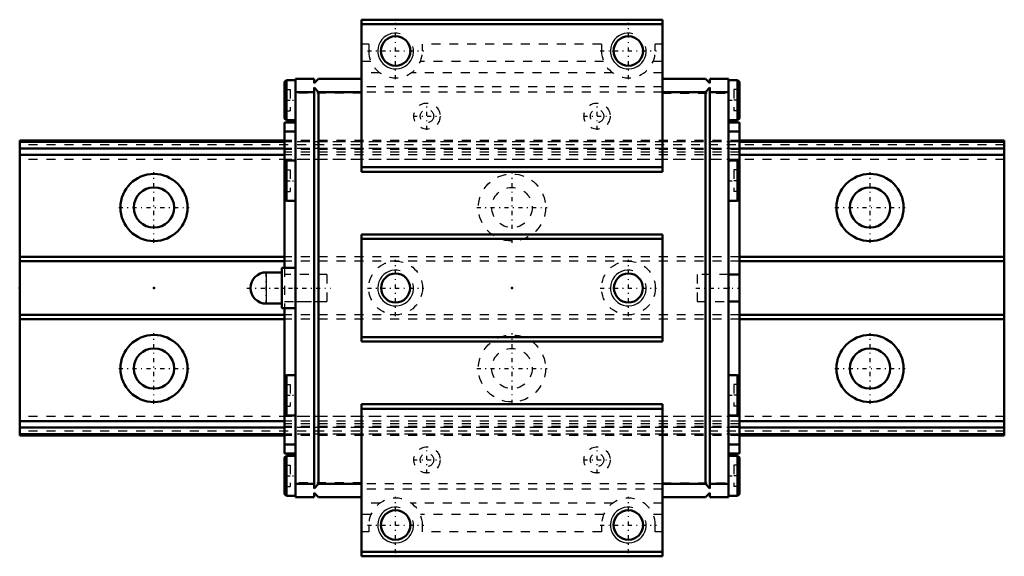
# Model space of a CAD drawing. Header units: millimetres. Extents: x -15 to 95, y -30 to 30.
import ezdxf

# ---------------------------------------------------------------- set-up
doc = ezdxf.new("R2010")
doc.units = ezdxf.units.MM
doc.linetypes.add('Center', pattern=[1.5, 0.45, -0.5, 0.05, -0.5])
doc.linetypes.add('Dashed', pattern=[2, 1, -1])
for name, color, linetype, lineweight in [('2d ConnectionPoints', 7, 'Continuous', 50), ('AM_0', 7, 'Continuous', 50), ('AM_4', 3, 'Continuous', 25), ('AM_5', 3, 'Continuous', 25), ('AM_7', 7, 'Center', 25), ('AM_9', 6, 'Dashed', 25)]:
    doc.layers.add(name, color=color, linetype=linetype, lineweight=lineweight)

# ---------------------------------------------------------------- blocks, each defined once
blk = doc.blocks.new('1_HRW_PB107_grease_nipple_joint_0_in_HRW17CA1UU110LG150PB1072960001_4')
at = {"layer": 'AM_0'}
for p, q in [((14.3, 2.25), (14.3, -2.25)), ((15.8, 2.25), (14.3, 2.25)), ((14.3, 1.75), (12.55, 1.75)), ((12.55, -1.75), (14.3, -1.75)), ((14.3, -2.25), (15.8, -2.25))]:
    blk.add_line(p, q, dxfattribs=at)
blk.add_arc((12.55, 0), 1.75, 90, 270, dxfattribs=at)
at = {"layer": 'AM_4'}
blk.add_line((12.55, 1.75), (12.55, -1.75), dxfattribs=at)
at = {"layer": 'AM_7'}
for p, q in [((12.55, -1.8375), (12.55, 1.8375)), ((10.375, 0), (19.725, 0))]:
    blk.add_line(p, q, dxfattribs=at)
at = {"layer": 'AM_9'}
for p, q in [((19.3, 1.5), (15.8, 1.5)), ((19.3, 1.5), (19.3, -1.5)), ((15.8, -1.5), (19.3, -1.5))]:
    blk.add_line(p, q, dxfattribs=at)
blk = doc.blocks.new('2_HRW17CAUUPB1071_Slide17_60_0_in_HRW17CA1UU110LG150PB1072960001_4')
at = {"layer": 'AM_0'}
for p, q in [((56.8, 30), (23.2, 30)), ((23.2, 30), (23.2, 13)), ((56.8, 30), (56.8, 13)), ((56.8, 29.5), (23.2, 29.5)), ((14.8, 23.25), (14.6, 23.05)), ((14.8, 23.25), (14.8, 18.75)), ((15.8, 23.25), (14.8, 23.25)), ((17.9, 23.4), (15.8, 23.4)), ((15.8, 23.4), (15.8, -23.4)), ((17.9, 23.4), (17.9, 22.9)), ((17.9, 22.9), (18.4, 23.4)), ((23.2, 23.4), (18.4, 23.4)), ((56.8, 23.4), (61.6, 23.4)), ((62.1, 22.9), (61.6, 23.4)), ((62.1, 23.4), (62.1, 22.9)), ((62.1, 23.4), (64.2, 23.4)), ((64.2, -23.4), (64.2, 23.4)), ((65.2, 23.25), (64.2, 23.25)), ((65.4, 23.05), (65.2, 23.25)), ((65.2, 23.25), (65.2, 18.75)), ((14.6, 23.05), (14.6, 18.95)), ((17.9, 22.4), (17.9, -22.4)), ((18.4, 21.9), (17.9, 22.4)), ((61.6, 21.9), (62.1, 22.4)), ((62.1, 22.4), (62.1, -22.4)), ((65.4, 23.05), (65.4, 18.95)), ((17.9, 21.9), (15.8, 21.9)), ((23.2, 21.9), (18.4, 21.9)), ((18.4, -21.9), (18.4, 21.9)), ((56.8, 21.9), (61.6, 21.9)), ((61.6, -21.9), (61.6, 21.9)), ((62.1, 21.9), (64.2, 21.9)), ((14.6, 18.95), (14.8, 18.75)), ((14.8, 18.75), (15.8, 18.75)), ((64.2, 18.75), (65.2, 18.75)), ((65.2, 18.75), (65.4, 18.95)), ((14.6, 18.5), (14.6, 2.25)), ((15.8, 18.5), (14.6, 18.5)), ((64.2, 18.5), (65.4, 18.5)), ((65.4, 18.5), (65.4, -18.5)), ((15.8, 17.5), (14.6, 17.5)), ((64.2, 17.5), (65.4, 17.5)), ((14.8, 14.25), (14.6, 14.05)), ((14.8, 14.25), (14.8, 9.75)), ((15.8, 14.25), (14.8, 14.25)), ((56.8, 13.5), (23.2, 13.5)), ((65.2, 14.25), (64.2, 14.25)), ((65.2, 14.25), (65.2, 9.75)), ((65.4, 14.05), (65.2, 14.25)), ((56.8, 13), (23.2, 13)), ((14.6, 9.95), (14.8, 9.75)), ((65.2, 9.75), (65.4, 9.95)), ((14.8, 9.75), (15.8, 9.75)), ((64.2, 9.75), (65.2, 9.75)), ((23.2, 6), (23.2, -6)), ((56.8, 6), (23.2, 6)), ((56.8, 5.5), (23.2, 5.5)), ((56.8, 6), (56.8, -6)), ((64.2, 1.5), (65.4, 1.5)), ((65.4, -1.5), (64.2, -1.5)), ((14.6, -2.25), (14.6, -18.5)), ((56.8, -5.5), (23.2, -5.5)), ((56.8, -6), (23.2, -6)), ((14.8, -9.75), (14.6, -9.95)), ((15.8, -9.75), (14.8, -9.75)), ((14.8, -9.75), (14.8, -14.25)), ((65.2, -9.75), (64.2, -9.75)), ((65.4, -9.95), (65.2, -9.75)), ((65.2, -9.75), (65.2, -14.25)), ((23.2, -13), (23.2, -30)), ((56.8, -13), (23.2, -13)), ((56.8, -13), (56.8, -30)), ((14.6, -14.05), (14.8, -14.25)), ((14.8, -14.25), (15.8, -14.25)), ((56.8, -13.5), (23.2, -13.5)), ((64.2, -14.25), (65.2, -14.25)), ((65.2, -14.25), (65.4, -14.05)), ((15.8, -17.5), (14.6, -17.5)), ((64.2, -17.5), (65.4, -17.5)), ((15.8, -18.5), (14.6, -18.5)), ((64.2, -18.5), (65.4, -18.5)), ((14.8, -18.75), (14.6, -18.95)), ((14.6, -18.95), (14.6, -23.05)), ((14.8, -18.75), (14.8, -23.25)), ((15.8, -18.75), (14.8, -18.75)), ((65.2, -18.75), (64.2, -18.75)), ((65.2, -18.75), (65.2, -23.25)), ((65.4, -18.95), (65.2, -18.75)), ((65.4, -18.95), (65.4, -23.05)), ((17.9, -21.9), (15.8, -21.9)), ((17.9, -22.4), (18.4, -21.9)), ((23.2, -21.9), (18.4, -21.9)), ((56.8, -21.9), (61.6, -21.9)), ((62.1, -22.4), (61.6, -21.9)), ((62.1, -21.9), (64.2, -21.9)), ((14.6, -23.05), (14.8, -23.25)), ((18.4, -23.4), (17.9, -22.9)), ((17.9, -22.9), (17.9, -23.4)), ((61.6, -23.4), (62.1, -22.9)), ((62.1, -22.9), (62.1, -23.4)), ((65.2, -23.25), (65.4, -23.05)), ((14.8, -23.25), (15.8, -23.25)), ((17.9, -23.4), (15.8, -23.4)), ((23.2, -23.4), (18.4, -23.4)), ((56.8, -23.4), (61.6, -23.4)), ((62.1, -23.4), (64.2, -23.4)), ((64.2, -23.25), (65.2, -23.25)), ((56.8, -29.5), (23.2, -29.5)), ((56.8, -30), (23.2, -30))]:
    blk.add_line(p, q, dxfattribs=at)
for centre, radius in [((27, 26.5), 1.65), ((53, 26.5), 1.65), ((27, 0), 1.62), ((53, 0), 1.62), ((27, -26.5), 1.65), ((53, -26.5), 1.65)]:
    blk.add_circle(centre, radius, dxfattribs=at)
at = {"layer": 'AM_5'}
for centre in [(27, 26.5), (53, 26.5), (27, 0), (53, 0), (27, -26.5), (53, -26.5)]:
    blk.add_arc(centre, 2, 75, 15, dxfattribs=at)
at = {"layer": 'AM_7'}
for p, q in [((27, 23.35), (27, 29.65)), ((53, 23.35), (53, 29.65)), ((23.85, 26.5), (30.15, 26.5)), ((49.85, 26.5), (56.15, 26.5)), ((14.54, 21), (15.86, 21)), ((64.14, 21), (65.46, 21)), ((30.5, 17.69), (30.5, 20.75)), ((49.5, 17.69), (49.5, 20.75)), ((28.97, 19.22), (32.03, 19.22)), ((47.97, 19.22), (51.03, 19.22)), ((14.54, 12), (15.86, 12)), ((64.14, 12), (65.46, 12)), ((27, -3.15), (27, 3.15)), ((53, -3.15), (53, 3.15)), ((23.85, 0), (30.15, 0)), ((49.85, 0), (56.15, 0)), ((60.53, 0), (65.46, 0)), ((14.54, -12), (15.86, -12)), ((64.14, -12), (65.46, -12)), ((30.5, -20.75), (30.5, -17.69)), ((49.5, -20.75), (49.5, -17.69)), ((28.97, -19.22), (32.03, -19.22)), ((47.97, -19.22), (51.03, -19.22)), ((14.54, -21), (15.86, -21)), ((64.14, -21), (65.46, -21)), ((27, -29.65), (27, -23.35)), ((53, -29.65), (53, -23.35)), ((23.85, -26.5), (30.15, -26.5)), ((49.85, -26.5), (56.15, -26.5))]:
    blk.add_line(p, q, dxfattribs=at)
at = {"layer": 'AM_9'}
for p, q in [((24, 27.26), (23.2, 27.26)), ((24, 27.26), (24, 26.5)), ((50, 27.26), (30, 27.26)), ((30, 26.5), (30, 27.26)), ((50, 27.26), (50, 26.5)), ((56.8, 27.26), (56, 27.26)), ((56, 26.5), (56, 27.26)), ((24.24, 25.33), (23.2, 25.33)), ((50.24, 25.33), (29.76, 25.33)), ((56.8, 25.33), (55.76, 25.33)), ((25.28, 24.04), (23.2, 24.04)), ((51.28, 24.04), (28.72, 24.04)), ((56.8, 24.04), (54.72, 24.04)), ((14.6, 22.2), (15.2, 22.2)), ((15.2, 22.2), (15.2, 19.8)), ((56.8, 22.5), (23.2, 22.5)), ((65.4, 22.2), (64.8, 22.2)), ((64.8, 22.2), (64.8, 19.8)), ((14.6, 21), (15.2, 21)), ((23.2, 21.8), (15.8, 21.8)), ((56.8, 21.9), (23.2, 21.9)), ((56.8, 21.8), (64.2, 21.8)), ((65.4, 21), (64.8, 21)), ((14.6, 19.8), (15.2, 19.8)), ((65.4, 19.8), (64.8, 19.8)), ((65.4, 16.5), (14.6, 16.5)), ((65.4, 16.34), (14.6, 16.34)), ((65.4, 16.34), (14.6, 16.34)), ((65.4, 15.61), (14.6, 15.61)), ((65.4, 15.61), (14.6, 15.61)), ((65.4, 15.49), (14.6, 15.49)), ((65.4, 15.19), (14.6, 15.19)), ((65.4, 14.88), (14.6, 14.88)), ((65.4, 14.35), (14.6, 14.35)), ((14.6, 13.2), (15.2, 13.2)), ((15.2, 13.2), (15.2, 10.8)), ((65.4, 13.2), (64.8, 13.2)), ((64.8, 13.2), (64.8, 10.8)), ((14.6, 12), (15.2, 12)), ((65.4, 12), (64.8, 12)), ((14.6, 10.8), (15.2, 10.8)), ((65.4, 10.8), (64.8, 10.8)), ((65.4, 3.5), (14.6, 3.5)), ((65.4, 3), (14.6, 3)), ((14.6, 2.25), (14.6, -2.25)), ((19.3, 1.5), (14.6, 1.5)), ((19.3, 1.5), (19.3, -1.5)), ((60.7, 1.5), (60.7, -1.5)), ((64.2, 1.5), (60.7, 1.5)), ((14.6, -1.5), (19.3, -1.5)), ((60.7, -1.5), (64.2, -1.5)), ((65.4, -3), (14.6, -3)), ((65.4, -3.5), (14.6, -3.5)), ((14.6, -10.8), (15.2, -10.8)), ((15.2, -10.8), (15.2, -13.2)), ((65.4, -10.8), (64.8, -10.8)), ((64.8, -10.8), (64.8, -13.2)), ((14.6, -12), (15.2, -12)), ((65.4, -12), (64.8, -12)), ((14.6, -13.2), (15.2, -13.2)), ((65.4, -13.2), (64.8, -13.2)), ((65.4, -14.35), (14.6, -14.35)), ((65.4, -14.88), (14.6, -14.88)), ((65.4, -15.19), (14.6, -15.19)), ((65.4, -15.49), (14.6, -15.49)), ((65.4, -15.61), (14.6, -15.61)), ((65.4, -15.61), (14.6, -15.61)), ((65.4, -16.34), (14.6, -16.34)), ((65.4, -16.34), (14.6, -16.34)), ((65.4, -16.5), (14.6, -16.5)), ((14.6, -19.8), (15.2, -19.8)), ((15.2, -19.8), (15.2, -22.2)), ((65.4, -19.8), (64.8, -19.8)), ((64.8, -19.8), (64.8, -22.2)), ((14.6, -21), (15.2, -21)), ((23.2, -21.8), (15.8, -21.8)), ((56.8, -21.9), (23.2, -21.9)), ((56.8, -21.8), (64.2, -21.8)), ((65.4, -21), (64.8, -21)), ((14.6, -22.2), (15.2, -22.2)), ((56.8, -22.5), (23.2, -22.5)), ((65.4, -22.2), (64.8, -22.2)), ((25.28, -24.04), (23.2, -24.04)), ((51.28, -24.04), (28.72, -24.04)), ((56.8, -24.04), (54.72, -24.04)), ((24.24, -25.33), (23.2, -25.33)), ((50.24, -25.33), (29.76, -25.33)), ((56.8, -25.33), (55.76, -25.33)), ((24, -27.26), (23.2, -27.26)), ((24, -26.5), (24, -27.26)), ((30, -27.26), (30, -26.5)), ((50, -27.26), (30, -27.26)), ((50, -26.5), (50, -27.26)), ((56, -27.26), (56, -26.5)), ((56.8, -27.26), (56, -27.26))]:
    blk.add_line(p, q, dxfattribs=at)
for centre, radius in [((30.5, 19.22), 1.46), ((30.5, 19.22), 0.75), ((49.5, 19.22), 1.46), ((49.5, 19.22), 0.75), ((27, 0), 3), ((53, 0), 3), ((30.5, -19.22), 1.46), ((30.5, -19.22), 0.75), ((49.5, -19.22), 1.46), ((49.5, -19.22), 0.75)]:
    blk.add_circle(centre, radius, dxfattribs=at)
for centre, start, end in [((27, 26.5), 180, 0), ((53, 26.5), 180, 0), ((27, -26.5), 0, 180), ((53, -26.5), 0, 180)]:
    blk.add_arc(centre, 3, start, end, dxfattribs=at)
blk = doc.blocks.new('3_HRW17CA11015_Track_0_in_HRW17CA1UU110LG150PB1072960001_4')
at = {"layer": 'AM_0'}
for p, q in [((14.6, 16.5), (-15, 16.5)), ((-15, 16.5), (-15, -16.5)), ((14.6, 16.34), (-15, 16.34)), ((14.6, 15.61), (-15, 15.61)), ((95, 16.5), (65.4, 16.5)), ((95, 16.34), (65.4, 16.34)), ((95, 15.61), (65.4, 15.61)), ((95, 16.5), (95, -16.5)), ((14.6, 14.88), (-15, 14.88)), ((95, 14.88), (65.4, 14.88)), ((14.6, 3.5), (-15, 3.5)), ((95, 3.5), (65.4, 3.5)), ((14.6, 3), (-15, 3)), ((95, 3), (65.4, 3)), ((14.6, -3), (-15, -3)), ((95, -3), (65.4, -3)), ((14.6, -3.5), (-15, -3.5)), ((95, -3.5), (65.4, -3.5)), ((14.6, -14.88), (-15, -14.88)), ((95, -14.88), (65.4, -14.88)), ((14.6, -15.61), (-15, -15.61)), ((14.6, -16.34), (-15, -16.34)), ((14.6, -16.5), (-15, -16.5)), ((95, -15.61), (65.4, -15.61)), ((95, -16.34), (65.4, -16.34)), ((95, -16.5), (65.4, -16.5))]:
    blk.add_line(p, q, dxfattribs=at)
for centre, radius in [((0, 9), 3.75), ((80, 9), 3.75), ((0, 9), 2.25), ((80, 9), 2.25), ((0, -9), 3.75), ((80, -9), 3.75), ((0, -9), 2.25), ((80, -9), 2.25)]:
    blk.add_circle(centre, radius, dxfattribs=at)
at = {"layer": 'AM_7'}
for p, q in [((0, 5.06), (0, 12.94)), ((40, 5.06), (40, 12.94)), ((80, 5.06), (80, 12.94)), ((-3.94, 9), (3.94, 9)), ((36.06, 9), (43.94, 9)), ((76.06, 9), (83.94, 9)), ((0, -12.94), (0, -5.06)), ((40, -12.94), (40, -5.06)), ((80, -12.94), (80, -5.06)), ((-3.94, -9), (3.94, -9)), ((36.06, -9), (43.94, -9)), ((76.06, -9), (83.94, -9))]:
    blk.add_line(p, q, dxfattribs=at)
at = {"layer": 'AM_9'}
for p, q in [((95, 16.34), (-15, 16.34)), ((95, 16), (-15, 16)), ((65.4, 15.61), (-15, 15.61)), ((65.4, 16.5), (14.6, 16.5)), ((65.4, 16.34), (14.6, 16.34)), ((95, 15.61), (14.6, 15.61)), ((95, 14.35), (-15, 14.35)), ((65.4, 14.88), (14.6, 14.88)), ((65.4, 3.5), (14.6, 3.5)), ((65.4, 3), (14.6, 3)), ((65.4, -3), (14.6, -3)), ((65.4, -3.5), (14.6, -3.5)), ((95, -14.35), (-15, -14.35)), ((65.4, -14.88), (14.6, -14.88)), ((65.4, -15.61), (-15, -15.61)), ((95, -16), (-15, -16)), ((95, -16.34), (-15, -16.34)), ((95, -15.61), (14.6, -15.61)), ((65.4, -16.34), (14.6, -16.34)), ((65.4, -16.5), (14.6, -16.5))]:
    blk.add_line(p, q, dxfattribs=at)
for centre, radius in [((40, 9), 3.75), ((40, 9), 2.25), ((40, -9), 3.75), ((40, -9), 2.25)]:
    blk.add_circle(centre, radius, dxfattribs=at)

msp = doc.modelspace()

# ---------------------------------------------------------------- linework, layer by layer
at = {"layer": '2d ConnectionPoints'}
for p in [(-15, 0), (0, 0), (0, 0), (15.8, 0), (40, 0), (64.2, 0)]:
    msp.add_point(p, dxfattribs=at)

# ---------------------------------------------------------------- block references
for name in ['2_HRW17CAUUPB1071_Slide17_60_0_in_HRW17CA1UU110LG150PB1072960001_4', '3_HRW17CA11015_Track_0_in_HRW17CA1UU110LG150PB1072960001_4', '1_HRW_PB107_grease_nipple_joint_0_in_HRW17CA1UU110LG150PB1072960001_4']:
    msp.add_blockref(name, (0, 0))

doc.saveas('drawing.dxf')
